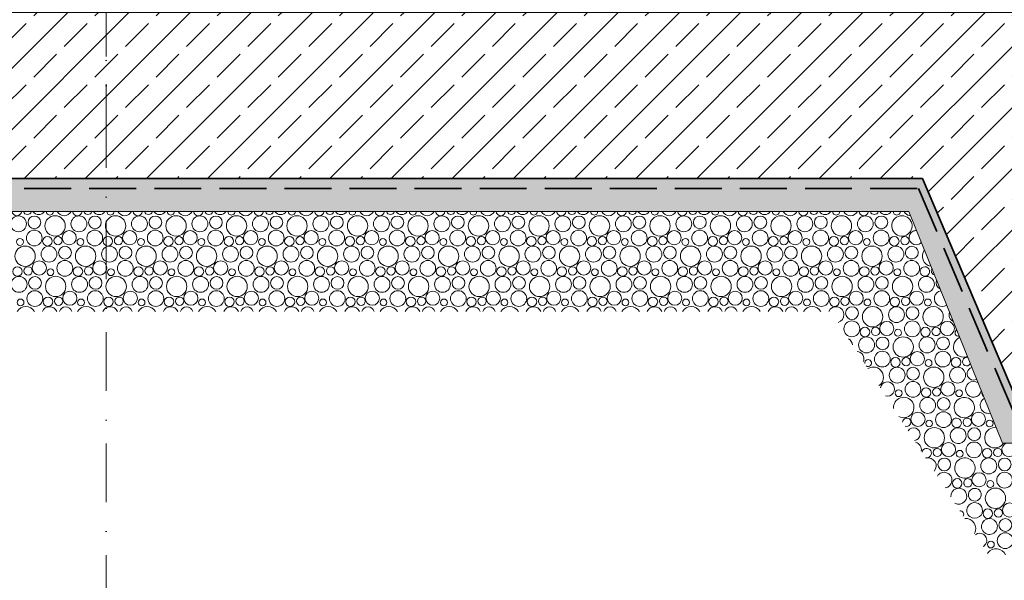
# Model space of a CAD drawing. Header units: millimetres. Extents: x -105953 to -79253, y 14617 to 35617.
# Tile 3 of 48: x -103227 to -100267, y 17285 to 18971. Entities that reach past the tile are written whole.
import ezdxf

# ---------------------------------------------------------------- set-up
doc = ezdxf.new("R2010")
doc.units = ezdxf.units.MM
doc.header["$MEASUREMENT"] = 0
doc.linetypes.add('Krawędzie ukryte', pattern=[195.611112, 141.111112, -54.5])
doc.linetypes.add('Kropki i Kreski', pattern=[335.138881, 176.388884, -88.194442, 0, -70.555556])
for name, color, linetype, lineweight in [('Nowe_Konstrukcja - Stropy_Nr_pióra__21', 7, 'Continuous', 20), ('Nowe_Konstrukcja - Stropy_Nr_pióra__3', 7, 'Continuous', 13), ('Nowe_Konstrukcja - Stropy_Nr_pióra__41', 7, 'Continuous', 13), ('Nowe_Konstrukcja - Stropy_Nr_pióra__7', 7, 'Continuous', 35), ('Nowe_Konstrukcja - Ściany zew_Nr_pióra__21', 7, 'Continuous', 20), ('Nowe_Konstrukcja - Ściany zew_Nr_pióra__7', 7, 'Continuous', 35), ('Nowe_Osie_Nr_pióra__4', 8, 'Continuous', 13)]:
    doc.layers.add(name, color=color, linetype=linetype, lineweight=lineweight)
doc.layers.add('Nowe_Konstrukcja - Stropy_Nr_pióra__62', color=7, linetype='Continuous', lineweight=18, true_color=0xaaaaaa)

# ---------------------------------------------------------------- blocks, each defined once
blk = doc.blocks.new('*X6')
at = {"layer": 'Nowe_Konstrukcja - Stropy_Nr_pióra__62', "color": 253, "linetype": 'Continuous', "lineweight": 18, "true_color": 0xaaaaaa}
for centre, radius in [((-103230.3, 18357.2), 23.9), ((-103182.3, 18361.6), 19.2), ((-103120.3, 18351), 30.6), ((-103048.5, 18357.2), 23.9), ((-103000.5, 18361.6), 19.2), ((-102938.4, 18351), 30.6), ((-102866.6, 18357.2), 23.9), ((-102818.6, 18361.6), 19.2), ((-102756.6, 18351), 30.6), ((-102684.8, 18357.2), 23.9), ((-102636.8, 18361.6), 19.2), ((-102574.7, 18351), 30.6), ((-102502.9, 18357.2), 23.9), ((-102454.9, 18361.6), 19.2), ((-102392.9, 18351), 30.6), ((-102321.1, 18357.2), 23.9), ((-102273.1, 18361.6), 19.2), ((-102211, 18351), 30.6), ((-102139.2, 18357.2), 23.9), ((-102091.2, 18361.6), 19.2), ((-102029.2, 18351), 30.6), ((-101957.4, 18357.2), 23.9), ((-101909.4, 18361.6), 19.2), ((-101847.3, 18351), 30.6), ((-101775.5, 18357.2), 23.9), ((-101727.5, 18361.6), 19.2), ((-101665.4, 18351), 30.6), ((-101593.7, 18357.2), 23.9), ((-101545.6, 18361.6), 19.2), ((-101483.6, 18351), 30.6), ((-101411.8, 18357.2), 23.9), ((-101363.8, 18361.6), 19.2), ((-101301.7, 18351), 30.6), ((-101230, 18357.2), 23.9), ((-101181.9, 18361.6), 19.2), ((-101119.9, 18351), 30.6), ((-101048.1, 18357.2), 23.9), ((-101000.1, 18361.6), 19.2), ((-100938, 18351), 30.6), ((-100866.2, 18357.2), 23.9), ((-100818.2, 18361.6), 19.2), ((-100756.2, 18351), 30.6), ((-100684.4, 18357.2), 23.9), ((-100636.4, 18361.6), 19.2), ((-103182.8, 18314.5), 23.7), ((-103077.7, 18315.6), 21.3), ((-103001, 18314.5), 23.7), ((-102895.9, 18315.6), 21.3), ((-102819.1, 18314.5), 23.7), ((-102714, 18315.6), 21.3), ((-102637.3, 18314.5), 23.7), ((-102532.2, 18315.6), 21.3), ((-102455.4, 18314.5), 23.7), ((-102350.3, 18315.6), 21.3), ((-102273.6, 18314.5), 23.7), ((-102168.5, 18315.6), 21.3), ((-102091.7, 18314.5), 23.7), ((-101986.6, 18315.6), 21.3), ((-101909.9, 18314.5), 23.7), ((-101804.7, 18315.6), 21.3), ((-101728, 18314.5), 23.7), ((-101622.9, 18315.6), 21.3), ((-101546.2, 18314.5), 23.7), ((-101441, 18315.6), 21.3), ((-101364.3, 18314.5), 23.7), ((-101259.2, 18315.6), 21.3), ((-101182.4, 18314.5), 23.7), ((-101077.3, 18315.6), 21.3), ((-101000.6, 18314.5), 23.7), ((-100895.5, 18315.6), 21.3), ((-100818.7, 18314.5), 23.7), ((-100713.6, 18315.6), 21.3), ((-100636.9, 18314.5), 23.7), ((-103225.9, 18302.8), 10.3), ((-103143.3, 18304.9), 14.3), ((-103111.4, 18306.7), 12.5), ((-103044, 18302.8), 10.3), ((-102961.5, 18304.9), 14.3), ((-102929.6, 18306.7), 12.5), ((-102862.2, 18302.8), 10.3), ((-102779.6, 18304.9), 14.3), ((-102747.7, 18306.7), 12.5), ((-102680.3, 18302.8), 10.3), ((-102597.8, 18304.9), 14.3), ((-102565.8, 18306.7), 12.5), ((-102498.5, 18302.8), 10.3), ((-102415.9, 18304.9), 14.3), ((-102384, 18306.7), 12.5), ((-102316.6, 18302.8), 10.3), ((-102234.1, 18304.9), 14.3), ((-102202.1, 18306.7), 12.5), ((-102134.8, 18302.8), 10.3), ((-102052.2, 18304.9), 14.3), ((-102020.3, 18306.7), 12.5), ((-101952.9, 18302.8), 10.3), ((-101870.3, 18304.9), 14.3), ((-101838.4, 18306.7), 12.5), ((-101771.1, 18302.8), 10.3), ((-101688.5, 18304.9), 14.3), ((-101656.6, 18306.7), 12.5), ((-101589.2, 18302.8), 10.3), ((-101506.6, 18304.9), 14.3), ((-101474.7, 18306.7), 12.5), ((-101407.4, 18302.8), 10.3), ((-101324.8, 18304.9), 14.3), ((-101292.9, 18306.7), 12.5), ((-101225.5, 18302.8), 10.3), ((-101142.9, 18304.9), 14.3), ((-101111, 18306.7), 12.5), ((-101043.6, 18302.8), 10.3), ((-100961.1, 18304.9), 14.3), ((-100929.2, 18306.7), 12.5), ((-100861.8, 18302.8), 10.3), ((-100779.2, 18304.9), 14.3), ((-100747.3, 18306.7), 12.5), ((-100679.9, 18302.8), 10.3), ((-100597.4, 18304.9), 14.3), ((-100565.5, 18306.7), 12.5), ((-103210.3, 18260), 30.6), ((-103138.5, 18266.2), 23.9), ((-103090.5, 18270.7), 19.2), ((-103028.4, 18260), 30.6), ((-102956.6, 18266.2), 23.9), ((-102908.6, 18270.7), 19.2), ((-102846.6, 18260), 30.6), ((-102774.8, 18266.2), 23.9), ((-102726.8, 18270.7), 19.2), ((-102664.7, 18260), 30.6), ((-102592.9, 18266.2), 23.9), ((-102544.9, 18270.7), 19.2), ((-102482.9, 18260), 30.6), ((-102411.1, 18266.2), 23.9), ((-102363.1, 18270.7), 19.2), ((-102301, 18260), 30.6), ((-102229.2, 18266.2), 23.9), ((-102181.2, 18270.7), 19.2), ((-102119.2, 18260), 30.6), ((-102047.4, 18266.2), 23.9), ((-101999.4, 18270.7), 19.2), ((-101937.3, 18260), 30.6), ((-101865.5, 18266.2), 23.9), ((-101817.5, 18270.7), 19.2), ((-101755.4, 18260), 30.6), ((-101683.7, 18266.2), 23.9), ((-101635.6, 18270.7), 19.2), ((-101573.6, 18260), 30.6), ((-101501.8, 18266.2), 23.9), ((-101453.8, 18270.7), 19.2), ((-101391.7, 18260), 30.6), ((-101320, 18266.2), 23.9), ((-101271.9, 18270.7), 19.2), ((-101209.9, 18260), 30.6), ((-101138.1, 18266.2), 23.9), ((-101090.1, 18270.7), 19.2), ((-101028, 18260), 30.6), ((-100956.2, 18266.2), 23.9), ((-100908.2, 18270.7), 19.2), ((-100846.2, 18260), 30.6), ((-100774.4, 18266.2), 23.9), ((-100726.4, 18270.7), 19.2), ((-100664.3, 18260), 30.6), ((-100592.5, 18266.2), 23.9), ((-103167.7, 18224.6), 21.3), ((-103091, 18223.5), 23.7), ((-102985.9, 18224.6), 21.3), ((-102909.1, 18223.5), 23.7), ((-102804, 18224.6), 21.3), ((-102727.3, 18223.5), 23.7), ((-102622.2, 18224.6), 21.3), ((-102545.4, 18223.5), 23.7), ((-102440.3, 18224.6), 21.3), ((-102363.6, 18223.5), 23.7), ((-102258.5, 18224.6), 21.3), ((-102181.7, 18223.5), 23.7), ((-102076.6, 18224.6), 21.3), ((-101999.9, 18223.5), 23.7), ((-101894.7, 18224.6), 21.3), ((-101818, 18223.5), 23.7), ((-101712.9, 18224.6), 21.3), ((-101636.2, 18223.5), 23.7), ((-101531, 18224.6), 21.3), ((-101454.3, 18223.5), 23.7), ((-101349.2, 18224.6), 21.3), ((-101272.4, 18223.5), 23.7), ((-101167.3, 18224.6), 21.3), ((-101090.6, 18223.5), 23.7), ((-100985.5, 18224.6), 21.3), ((-100908.7, 18223.5), 23.7), ((-100803.6, 18224.6), 21.3), ((-100726.9, 18223.5), 23.7), ((-100621.8, 18224.6), 21.3), ((-100545, 18223.5), 23.7), ((-103233.3, 18213.9), 14.3), ((-103201.4, 18215.7), 12.5), ((-103134, 18211.8), 10.3), ((-103051.5, 18213.9), 14.3), ((-103019.6, 18215.7), 12.5), ((-102952.2, 18211.8), 10.3), ((-102869.6, 18213.9), 14.3), ((-102837.7, 18215.7), 12.5), ((-102770.3, 18211.8), 10.3), ((-102687.8, 18213.9), 14.3), ((-102655.8, 18215.7), 12.5), ((-102588.5, 18211.8), 10.3), ((-102505.9, 18213.9), 14.3), ((-102474, 18215.7), 12.5), ((-102406.6, 18211.8), 10.3), ((-102324.1, 18213.9), 14.3), ((-102292.1, 18215.7), 12.5), ((-102224.8, 18211.8), 10.3), ((-102142.2, 18213.9), 14.3), ((-102110.3, 18215.7), 12.5), ((-102042.9, 18211.8), 10.3), ((-101960.3, 18213.9), 14.3), ((-101928.4, 18215.7), 12.5), ((-101861.1, 18211.8), 10.3), ((-101778.5, 18213.9), 14.3), ((-101746.6, 18215.7), 12.5), ((-101679.2, 18211.8), 10.3), ((-101596.6, 18213.9), 14.3), ((-101564.7, 18215.7), 12.5), ((-101497.4, 18211.8), 10.3), ((-101414.8, 18213.9), 14.3), ((-101382.9, 18215.7), 12.5), ((-101315.5, 18211.8), 10.3), ((-101232.9, 18213.9), 14.3), ((-101201, 18215.7), 12.5), ((-101133.6, 18211.8), 10.3), ((-101051.1, 18213.9), 14.3), ((-101019.2, 18215.7), 12.5), ((-100951.8, 18211.8), 10.3), ((-100869.2, 18213.9), 14.3), ((-100837.3, 18215.7), 12.5), ((-100769.9, 18211.8), 10.3), ((-100687.4, 18213.9), 14.3), ((-100655.5, 18215.7), 12.5), ((-100588.1, 18211.8), 10.3), ((-103228.5, 18175.2), 23.9), ((-103180.5, 18179.7), 19.2), ((-103118.4, 18169), 30.6), ((-103046.6, 18175.2), 23.9), ((-102998.6, 18179.7), 19.2), ((-102936.6, 18169), 30.6), ((-102864.8, 18175.2), 23.9), ((-102816.8, 18179.7), 19.2), ((-102754.7, 18169), 30.6), ((-102682.9, 18175.2), 23.9), ((-102634.9, 18179.7), 19.2), ((-102572.9, 18169), 30.6), ((-102501.1, 18175.2), 23.9), ((-102453.1, 18179.7), 19.2), ((-102391, 18169), 30.6), ((-102319.2, 18175.2), 23.9), ((-102271.2, 18179.7), 19.2), ((-102209.2, 18169), 30.6), ((-102137.4, 18175.2), 23.9), ((-102089.4, 18179.7), 19.2), ((-102027.3, 18169), 30.6), ((-101955.5, 18175.2), 23.9), ((-101907.5, 18179.7), 19.2), ((-101845.4, 18169), 30.6), ((-101773.7, 18175.2), 23.9), ((-101725.6, 18179.7), 19.2), ((-101663.6, 18169), 30.6), ((-101591.8, 18175.2), 23.9), ((-101543.8, 18179.7), 19.2), ((-101481.7, 18169), 30.6), ((-101410, 18175.2), 23.9), ((-101361.9, 18179.7), 19.2), ((-101299.9, 18169), 30.6), ((-101228.1, 18175.2), 23.9), ((-101180.1, 18179.7), 19.2), ((-101118, 18169), 30.6), ((-101046.2, 18175.2), 23.9), ((-100998.2, 18179.7), 19.2), ((-100936.2, 18169), 30.6), ((-100864.4, 18175.2), 23.9), ((-100816.4, 18179.7), 19.2), ((-100754.3, 18169), 30.6), ((-100682.5, 18175.2), 23.9), ((-100634.5, 18179.7), 19.2), ((-100572.5, 18169), 30.6), ((-103181, 18132.5), 23.7), ((-103075.9, 18133.6), 21.3), ((-102999.1, 18132.5), 23.7), ((-102894, 18133.6), 21.3), ((-102817.3, 18132.5), 23.7), ((-102712.2, 18133.6), 21.3), ((-102635.4, 18132.5), 23.7), ((-102530.3, 18133.6), 21.3), ((-102453.6, 18132.5), 23.7), ((-102348.5, 18133.6), 21.3), ((-102271.7, 18132.5), 23.7), ((-102166.6, 18133.6), 21.3), ((-102089.9, 18132.5), 23.7), ((-101984.7, 18133.6), 21.3), ((-101908, 18132.5), 23.7), ((-101802.9, 18133.6), 21.3), ((-101726.2, 18132.5), 23.7), ((-101621, 18133.6), 21.3), ((-101544.3, 18132.5), 23.7), ((-101439.2, 18133.6), 21.3), ((-101362.4, 18132.5), 23.7), ((-101257.3, 18133.6), 21.3), ((-101180.6, 18132.5), 23.7), ((-101075.5, 18133.6), 21.3), ((-100998.7, 18132.5), 23.7), ((-100893.6, 18133.6), 21.3), ((-100816.9, 18132.5), 23.7), ((-100711.8, 18133.6), 21.3), ((-100635, 18132.5), 23.7), ((-100529.9, 18133.6), 21.3), ((-103224, 18120.8), 10.3), ((-103141.5, 18122.9), 14.3), ((-103109.6, 18124.7), 12.5), ((-103042.2, 18120.8), 10.3), ((-102959.6, 18122.9), 14.3), ((-102927.7, 18124.7), 12.5), ((-102860.3, 18120.8), 10.3), ((-102777.8, 18122.9), 14.3), ((-102745.8, 18124.7), 12.5), ((-102678.5, 18120.8), 10.3), ((-102595.9, 18122.9), 14.3), ((-102564, 18124.7), 12.5), ((-102496.6, 18120.8), 10.3), ((-102414.1, 18122.9), 14.3), ((-102382.1, 18124.7), 12.5), ((-102314.8, 18120.8), 10.3), ((-102232.2, 18122.9), 14.3), ((-102200.3, 18124.7), 12.5), ((-102132.9, 18120.8), 10.3), ((-102050.3, 18122.9), 14.3), ((-102018.4, 18124.7), 12.5), ((-101951.1, 18120.8), 10.3), ((-101868.5, 18122.9), 14.3), ((-101836.6, 18124.7), 12.5), ((-101769.2, 18120.8), 10.3), ((-101686.6, 18122.9), 14.3), ((-101654.7, 18124.7), 12.5), ((-101587.4, 18120.8), 10.3), ((-101504.8, 18122.9), 14.3), ((-101472.9, 18124.7), 12.5), ((-101405.5, 18120.8), 10.3), ((-101322.9, 18122.9), 14.3), ((-101291, 18124.7), 12.5), ((-101223.6, 18120.8), 10.3), ((-101141.1, 18122.9), 14.3), ((-101109.2, 18124.7), 12.5), ((-101041.8, 18120.8), 10.3), ((-100959.2, 18122.9), 14.3), ((-100927.3, 18124.7), 12.5), ((-100859.9, 18120.8), 10.3), ((-100777.4, 18122.9), 14.3), ((-100745.5, 18124.7), 12.5), ((-100678.1, 18120.8), 10.3), ((-100595.5, 18122.9), 14.3), ((-100563.6, 18124.7), 12.5), ((-100724.5, 18088.7), 19.2), ((-100662.5, 18078), 30.6), ((-100590.7, 18084.2), 23.9), ((-100542.7, 18088.7), 19.2), ((-100725, 18041.5), 23.7), ((-100619.9, 18042.6), 21.3), ((-100543.2, 18041.5), 23.7), ((-100685.5, 18031.9), 14.3), ((-100653.6, 18033.7), 12.5), ((-100586.2, 18029.8), 10.3), ((-100503.7, 18031.9), 14.3), ((-100680.7, 17993.2), 23.9), ((-100632.7, 17997.7), 19.2), ((-100570.6, 17987), 30.6), ((-100498.8, 17993.2), 23.9), ((-100633.2, 17950.5), 23.7), ((-100528.1, 17951.6), 21.3), ((-100593.7, 17940.9), 14.3), ((-100561.7, 17942.7), 12.5), ((-100494.4, 17938.8), 10.3), ((-100588.8, 17902.2), 23.9), ((-100540.8, 17906.7), 19.2), ((-100478.8, 17896), 30.6), ((-100541.3, 17859.5), 23.7), ((-100584.4, 17847.9), 10.3), ((-100501.8, 17849.9), 14.3), ((-100469.9, 17851.7), 12.5), ((-100497, 17811.3), 23.9), ((-100449, 17815.7), 19.2), ((-100526.2, 17769.6), 21.3), ((-100449.5, 17768.5), 23.7), ((-100492.5, 17756.9), 10.3), ((-100476.9, 17714), 30.6), ((-100468, 17669.7), 12.5), ((-100434.4, 17678.6), 21.3), ((-100400.7, 17665.9), 10.3), ((-100447.1, 17633.7), 19.2), ((-100408.1, 17576.9), 14.3)]:
    blk.add_circle(centre, radius, dxfattribs=at)
for centre, radius, start, end in [((-103235.2, 18395.9), 14.3, 187.9074, 352.0926), ((-103203.3, 18397.7), 12.5, 197.3542, 342.6458), ((-103169.6, 18406.5), 21.3, 216.3295, 323.6705), ((-103135.9, 18393.8), 10.3, 179.4113, 0.5887), ((-103092.8, 18405.5), 23.7, 209.1457, 330.8543), ((-103053.3, 18395.9), 14.3, 187.9074, 352.0926), ((-103021.4, 18397.7), 12.5, 197.3542, 342.6458), ((-102987.7, 18406.5), 21.3, 216.3295, 323.6705), ((-102954, 18393.8), 10.3, 179.4113, 0.5887), ((-102911, 18405.5), 23.7, 209.1457, 330.8543), ((-102871.5, 18395.9), 14.3, 187.9074, 352.0926), ((-102839.6, 18397.7), 12.5, 197.3542, 342.6458), ((-102805.9, 18406.5), 21.3, 216.3295, 323.6705), ((-102772.2, 18393.8), 10.3, 179.4113, 0.5887), ((-102729.1, 18405.5), 23.7, 209.1457, 330.8543), ((-102689.6, 18395.9), 14.3, 187.9074, 352.0926), ((-102657.7, 18397.7), 12.5, 197.3542, 342.6458), ((-102624, 18406.5), 21.3, 216.3295, 323.6705), ((-102590.3, 18393.8), 10.3, 179.4113, 0.5887), ((-102547.3, 18405.5), 23.7, 209.1457, 330.8543), ((-102507.8, 18395.9), 14.3, 187.9074, 352.0926), ((-102475.8, 18397.7), 12.5, 197.3542, 342.6458), ((-102442.2, 18406.5), 21.3, 216.3295, 323.6705), ((-102408.5, 18393.8), 10.3, 179.4113, 0.5887), ((-102365.4, 18405.5), 23.7, 209.1457, 330.8543), ((-102325.9, 18395.9), 14.3, 187.9074, 352.0926), ((-102294, 18397.7), 12.5, 197.3542, 342.6458), ((-102260.3, 18406.5), 21.3, 216.3295, 323.6705), ((-102226.6, 18393.8), 10.3, 179.4113, 0.5887), ((-102183.6, 18405.5), 23.7, 209.1457, 330.8543), ((-102144.1, 18395.9), 14.3, 187.9074, 352.0926), ((-102112.1, 18397.7), 12.5, 197.3542, 342.6458), ((-102078.5, 18406.5), 21.3, 216.3295, 323.6705), ((-102044.8, 18393.8), 10.3, 179.4113, 0.5887), ((-102001.7, 18405.5), 23.7, 209.1457, 330.8543), ((-101962.2, 18395.9), 14.3, 187.9074, 352.0926), ((-101930.3, 18397.7), 12.5, 197.3542, 342.6458), ((-101896.6, 18406.5), 21.3, 216.3295, 323.6705), ((-101862.9, 18393.8), 10.3, 179.4113, 0.5887), ((-101819.9, 18405.5), 23.7, 209.1457, 330.8543), ((-101780.3, 18395.9), 14.3, 187.9074, 352.0926), ((-101748.4, 18397.7), 12.5, 197.3542, 342.6458), ((-101714.7, 18406.5), 21.3, 216.3295, 323.6705), ((-101681.1, 18393.8), 10.3, 179.4113, 0.5887), ((-101638, 18405.5), 23.7, 209.1457, 330.8543), ((-101598.5, 18395.9), 14.3, 187.9074, 352.0926), ((-101566.6, 18397.7), 12.5, 197.3542, 342.6458), ((-101532.9, 18406.5), 21.3, 216.3295, 323.6705), ((-101499.2, 18393.8), 10.3, 179.4113, 0.5887), ((-101456.2, 18405.5), 23.7, 209.1457, 330.8543), ((-101416.6, 18395.9), 14.3, 187.9074, 352.0926), ((-101384.7, 18397.7), 12.5, 197.3542, 342.6458), ((-101351, 18406.5), 21.3, 216.3295, 323.6705), ((-101317.4, 18393.8), 10.3, 179.4113, 0.5887), ((-101274.3, 18405.5), 23.7, 209.1457, 330.8543), ((-101234.8, 18395.9), 14.3, 187.9074, 352.0926), ((-101202.9, 18397.7), 12.5, 197.3542, 342.6458), ((-101169.2, 18406.5), 21.3, 216.3295, 323.6705), ((-101135.5, 18393.8), 10.3, 179.4113, 0.5887), ((-101092.4, 18405.5), 23.7, 209.1457, 330.8543), ((-101052.9, 18395.9), 14.3, 187.9074, 352.0926), ((-101021, 18397.7), 12.5, 197.3542, 342.6458), ((-100987.3, 18406.5), 21.3, 216.3295, 323.6705), ((-100953.6, 18393.8), 10.3, 179.4113, 0.5887), ((-100910.6, 18405.5), 23.7, 209.1457, 330.8543), ((-100871.1, 18395.9), 14.3, 187.9074, 352.0926), ((-100839.2, 18397.7), 12.5, 197.3542, 342.6458), ((-100805.5, 18406.5), 21.3, 216.3295, 323.6705), ((-100771.8, 18393.8), 10.3, 179.4113, 0.5887), ((-100728.7, 18405.5), 23.7, 209.1457, 330.8543), ((-100689.2, 18395.9), 14.3, 187.9074, 352.0926), ((-100657.3, 18397.7), 12.5, 197.3542, 342.6458), ((-100623.6, 18406.5), 21.3, 216.3295, 323.6705), ((-100589.9, 18393.8), 10.3, 179.4113, 0.5887), ((-100546.9, 18405.5), 23.7, 209.1457, 259.1981), ((-100574.3, 18351), 30.6, 28.7544, 357.3841), ((-100531.8, 18315.6), 21.3, 113.8077, 272.3309), ((-100544.5, 18270.7), 19.2, 27.0347, 359.1039), ((-100505.5, 18213.9), 14.3, 130.3639, 255.7747), ((-100500.7, 18175.2), 23.9, 109.1241, 277.0145), ((-100496.2, 18120.8), 10.3, 71.2883, 314.8503), ((-103208.4, 18078), 30.6, 31.361, 148.639), ((-103136.6, 18084.2), 23.9, 23.9942, 156.0058), ((-103088.6, 18088.7), 19.2, 16.0138, 163.9862), ((-103026.6, 18078), 30.6, 31.361, 148.639), ((-102954.8, 18084.2), 23.9, 23.9942, 156.0058), ((-102906.8, 18088.7), 19.2, 16.0138, 163.9862), ((-102844.7, 18078), 30.6, 31.361, 148.639), ((-102772.9, 18084.2), 23.9, 23.9942, 156.0058), ((-102724.9, 18088.7), 19.2, 16.0138, 163.9862), ((-102662.9, 18078), 30.6, 31.361, 148.639), ((-102591.1, 18084.2), 23.9, 23.9942, 156.0058), ((-102543.1, 18088.7), 19.2, 16.0138, 163.9862), ((-102481, 18078), 30.6, 31.361, 148.639), ((-102409.2, 18084.2), 23.9, 23.9942, 156.0058), ((-102361.2, 18088.7), 19.2, 16.0138, 163.9862), ((-102299.2, 18078), 30.6, 31.361, 148.639), ((-102227.4, 18084.2), 23.9, 23.9942, 156.0058), ((-102179.4, 18088.7), 19.2, 16.0138, 163.9862), ((-102117.3, 18078), 30.6, 31.361, 148.639), ((-102045.5, 18084.2), 23.9, 23.9942, 156.0058), ((-101997.5, 18088.7), 19.2, 16.0138, 163.9862), ((-101935.4, 18078), 30.6, 31.361, 148.639), ((-101863.7, 18084.2), 23.9, 23.9942, 156.0058), ((-101815.6, 18088.7), 19.2, 16.0138, 163.9862), ((-101753.6, 18078), 30.6, 31.361, 148.639), ((-101681.8, 18084.2), 23.9, 23.9942, 156.0058), ((-101633.8, 18088.7), 19.2, 16.0138, 163.9862), ((-101571.7, 18078), 30.6, 31.361, 148.639), ((-101500, 18084.2), 23.9, 23.9942, 156.0058), ((-101451.9, 18088.7), 19.2, 16.0138, 163.9862), ((-101389.9, 18078), 30.6, 31.361, 148.639), ((-101318.1, 18084.2), 23.9, 23.9942, 156.0058), ((-101270.1, 18088.7), 19.2, 16.0138, 163.9862), ((-101208, 18078), 30.6, 31.361, 148.639), ((-101136.2, 18084.2), 23.9, 23.9942, 156.0058), ((-101088.2, 18088.7), 19.2, 16.0138, 163.9862), ((-101026.2, 18078), 30.6, 31.361, 148.639), ((-100954.4, 18084.2), 23.9, 23.9942, 156.0058), ((-100906.4, 18088.7), 19.2, 16.0138, 163.9862), ((-100844.3, 18078), 30.6, 31.361, 148.639), ((-100772.5, 18084.2), 23.9, 284.684, 156.0058), ((-100480.6, 18078), 30.6, 103.2222, 282.9164), ((-100471.7, 18033.7), 12.5, 97.0892, 289.0494), ((-100752.5, 17987), 30.6, 11.3989, 54.3646), ((-100450.8, 17997.7), 19.2, 137.842, 248.2966), ((-100709.9, 17951.6), 21.3, 337.206, 88.5575), ((-100451.3, 17950.5), 23.7, 102.5171, 283.6215), ((-100676.2, 17938.8), 10.3, 237.5824, 188.1811), ((-100660.6, 17896), 30.6, 304.2773, 121.4862), ((-100618.1, 17860.6), 21.3, 255.1754, 170.5881), ((-100436.2, 17860.6), 21.3, 87.1479, 298.9907), ((-100568.8, 17805), 30.6, 241.0193, 184.7442), ((-100386.9, 17805), 30.6, 178.5581, 207.5805), ((-100559.9, 17760.7), 12.5, 247.0747, 178.6888), ((-100410, 17758.9), 14.3, 89.945, 296.1936), ((-100539, 17724.7), 19.2, 276.9496, 148.8139), ((-100405.1, 17720.3), 23.9, 85.2875, 300.8511), ((-100539.5, 17677.5), 23.7, 351.1639, 74.5996), ((-100500, 17667.9), 14.3, 256.5419, 169.2216), ((-100495.1, 17629.3), 23.9, 318.9371, 106.8264), ((-100385.1, 17623), 30.6, 84.5548, 301.5838), ((-100447.6, 17586.5), 23.7, 277.6641, 148.0994), ((-100376.2, 17578.7), 12.5, 40.7043, 345.4343), ((-100403.3, 17538.3), 23.9, 240.4864, 185.2771), ((-100355.3, 17542.7), 19.2, 106.468, 279.6706), ((-100398.8, 17483.9), 10.3, 329.6362, 96.1273), ((-100355.8, 17495.5), 23.7, 77.9845, 308.154), ((-100383.2, 17441), 30.6, 331.7818, 93.9816), ((-100311.4, 17447.3), 23.9, 172.0363, 214.1023), ((-100340.6, 17405.6), 21.3, 55.7653, 127.4421), ((-100340.6, 17405.6), 21.3, 298.3214, 330.3733), ((-100291.3, 17350), 30.6, 143.4517, 147.8989)]:
    blk.add_arc(centre, radius, start, end, dxfattribs=at)
blk = doc.blocks.new('Wypełnienie_3_1', base_point=(0, 0))
at = {"layer": 'Nowe_Konstrukcja - Stropy_Nr_pióra__62', "color": 253, "linetype": 'Continuous', "lineweight": 18, "true_color": 0xaaaaaa}
blk.add_blockref('*X6', (0, 0), dxfattribs=at)
blk = doc.blocks.new('*X12')
at = {"layer": 'Nowe_Konstrukcja - Stropy_Nr_pióra__62', "color": 253, "linetype": 'Continuous', "lineweight": 18, "true_color": 0xaaaaaa}
for centre, radius in [((-100438.1, 18042.6), 21.3), ((-100411.8, 17940.9), 14.3), ((-100407, 17902.2), 23.9), ((-100402.5, 17847.9), 10.3), ((-100344.4, 17769.6), 21.3), ((-100378, 17760.7), 12.5), ((-100310.7, 17756.9), 10.3), ((-100357.1, 17724.7), 19.2), ((-100357.6, 17677.5), 23.7), ((-100318.1, 17667.9), 14.3), ((-100286.2, 17669.7), 12.5), ((-100313.3, 17629.3), 23.9), ((-100265.3, 17633.7), 19.2), ((-100342.5, 17587.6), 21.3), ((-100308.8, 17574.9), 10.3), ((-100265.8, 17586.5), 23.7), ((-100293.2, 17532), 30.6), ((-100316.2, 17485.9), 14.3), ((-100284.3, 17487.7), 12.5), ((-100250.6, 17496.6), 21.3), ((-100263.4, 17451.7), 19.2), ((-100263.9, 17404.5), 23.7), ((-100307, 17392.9), 10.3)]:
    blk.add_circle(centre, radius, dxfattribs=at)
for centre, radius, start, end in [((-100546.9, 18405.5), 23.7, 259.198, 264.4454), ((-100574.3, 18351), 30.6, 357.3839, 28.7546), ((-100531.8, 18315.6), 21.3, 87.7316, 113.8078), ((-100531.8, 18315.6), 21.3, 272.3308, 316.3138), ((-100544.5, 18270.7), 19.2, 359.1036, 27.035), ((-100482.5, 18260), 30.6, 143.8204, 260.225), ((-100505.5, 18213.9), 14.3, 255.7746, 130.364), ((-100473.6, 18215.7), 12.5, 150.0588, 253.9866), ((-100500.7, 18175.2), 23.9, 277.0145, 109.1241), ((-100452.7, 18179.7), 19.2, 157.271, 246.7744), ((-100453.2, 18132.5), 23.7, 100.9453, 303.1001), ((-100496.2, 18120.8), 10.3, 314.8502, 71.2884), ((-100480.6, 18078), 30.6, 282.9164, 103.2222), ((-100408.8, 18084.2), 23.9, 162.8131, 241.2323), ((-100471.7, 18033.7), 12.5, 289.0493, 97.0893), ((-100404.4, 18029.8), 10.3, 124.3927, 279.6527), ((-100450.8, 17997.7), 19.2, 248.2965, 137.8421), ((-100388.8, 17987), 30.6, 113.2051, 290.8403), ((-100451.3, 17950.5), 23.7, 283.6215, 102.5171), ((-100379.9, 17942.7), 12.5, 73.7179, 330.3275), ((-100359, 17906.7), 19.2, 106.4082, 297.6373), ((-100436.2, 17860.6), 21.3, 298.9907, 87.1479), ((-100359.5, 17859.5), 23.7, 54.1127, 349.9328), ((-100320, 17849.9), 14.3, 177.5398, 226.5056), ((-100386.9, 17805), 30.6, 207.5804, 178.5582), ((-100315.1, 17811.3), 23.9, 119.2156, 284.8298), ((-100410, 17758.9), 14.3, 296.1935, 89.945), ((-100405.1, 17720.3), 23.9, 300.8511, 85.2875), ((-100295.1, 17714), 30.6, 82.9676, 328.3083), ((-100252.5, 17678.6), 21.3, 114.3668, 65.6332), ((-100385.1, 17623), 30.6, 301.5837, 84.5548), ((-100376.2, 17578.7), 12.5, 345.4343, 40.7043), ((-100355.3, 17542.7), 19.2, 279.6706, 106.468), ((-100355.8, 17495.5), 23.7, 308.154, 77.9846), ((-100311.4, 17447.3), 23.9, 214.1022, 172.0363), ((-100340.6, 17405.6), 21.3, 330.3733, 55.7653), ((-100291.3, 17350), 30.6, 22.9486, 143.4517)]:
    blk.add_arc(centre, radius, start, end, dxfattribs=at)
blk = doc.blocks.new('Wypełnienie_6_1', base_point=(0, 0))
at = {"layer": 'Nowe_Konstrukcja - Stropy_Nr_pióra__62', "color": 253, "linetype": 'Continuous', "lineweight": 18, "true_color": 0xaaaaaa}
blk.add_blockref('*X12', (0, 0), dxfattribs=at)

msp = doc.modelspace()

# ---------------------------------------------------------------- hatches: boundary and pattern name
at = {"layer": 'Nowe_Konstrukcja - Stropy_Nr_pióra__3', "linetype": 'Continuous', "lineweight": 13}
h = msp.add_hatch(dxfattribs=at)
h.set_pattern_fill('Beton_zbrojony_0001', style=0, pattern_type=2)
h.set_pattern_definition([(45, (0, 0), (-91.92388, 91.92388), []), (45, (-45.96, 45.96), (-91.92388, 91.92388), [97.5, -32.5])])
h.paths.add_polyline_path([(-103786.6, 18993.9), (-103786.6, 18493.9), (-100512.6, 18493.9), (-100216.5, 17797.9), (-97642, 17797.9), (-97322.6, 18493.9), (-95385.2, 18493.9), (-93366.6, 18493.9), (-92006.6, 18493.9), (-91866.6, 18493.9), (-91546.6, 18493.9), (-91546.6, 18993.9), (-91596.6, 18993.9), (-91746.6, 18993.9), (-91866.6, 18993.9), (-91986.6, 18993.9), (-91986.6, 19021.9), (-91989.5, 19021.9), (-91989.5, 18995.9), (-92006.6, 18995.9), (-92006.6, 18993.9), (-93366.6, 18993.9), (-95385.2, 18993.9), (-97746.5, 18993.9), (-97746.6, 18993.9), (-97986.6, 18993.9), (-97986.6, 18497.9), (-97986.6, 18493.9), (-97986.6, 18297.9), (-99846.6, 18297.9), (-99846.6, 18493.9), (-99846.6, 18993.9)])
h = msp.add_hatch(dxfattribs=at)
h.set_pattern_fill('Beton_wylewany_0001', style=0, pattern_type=2)
h.set_pattern_definition([(0, (0, 0), (0, 311.7692), [30, -150]), (0, (90, 155.9), (0, 311.7692), [30, -150]), (60, (0, 0), (-270, 155.8846), [30, -150]), (60, (180, 0), (-270, 155.8846), [30, -150]), (120, (30, 0), (270, 155.8846), [30, -150]), (120, (210, 0), (270, 155.8846), [30, -150]), (0, (0, 30), (0, 60.000002), [0, -60.000002, 0, -90.000004]), (45, (30, 30), (-42.42641, 42.42641), [0, -45.000002, 0, -75.000003])])
h.paths.add_polyline_path([(-103886.6, 18393.9), (-100554, 18393.9), (-100272.5, 17697.9), (-97687.8, 17697.9), (-97642, 17797.9), (-98466.6, 17797.9), (-100216.5, 17797.9), (-100512.6, 18493.9), (-103786.6, 18493.9)])

# ---------------------------------------------------------------- linework, layer by layer
at = {"layer": 'Nowe_Konstrukcja - Stropy_Nr_pióra__21', "color": 7, "linetype": 'Continuous', "lineweight": 20}
msp.add_line((-100512.6, 18493.9), (-102826.6, 18493.9), dxfattribs=at)
at = {"layer": 'Nowe_Konstrukcja - Stropy_Nr_pióra__41', "color": 7, "linetype": 'Continuous', "lineweight": 13}
msp.add_line((-100554, 18393.9), (-102826.6, 18393.9), dxfattribs=at)
at = {"layer": 'Nowe_Konstrukcja - Stropy_Nr_pióra__41', "color": 7, "linetype": 'Continuous', "lineweight": 13, "flags": 128}
msp.add_lwpolyline([(-103886.6, 18393.9), (-100554, 18393.9), (-100272.5, 17697.9), (-97687.8, 17697.9), (-97642, 17797.9), (-98466.6, 17797.9), (-100216.5, 17797.9), (-100512.6, 18493.9), (-103786.6, 18493.9)], close=True, dxfattribs=at)
at = {"layer": 'Nowe_Konstrukcja - Stropy_Nr_pióra__7', "color": 7, "linetype": 'Continuous', "lineweight": 35, "flags": 128}
msp.add_lwpolyline([(-97986.6, 18297.9), (-99846.6, 18297.9), (-99846.6, 18493.9), (-99846.6, 18993.9), (-103786.6, 18993.9), (-103786.6, 18493.9), (-100512.6, 18493.9), (-100216.5, 17797.9), (-97642, 17797.9)], dxfattribs=at)
at = {"layer": 'Nowe_Konstrukcja - Ściany zew_Nr_pióra__21', "color": 7, "linetype": 'Continuous', "lineweight": 20, "flags": 128}
msp.add_lwpolyline([(-103786.6, 18493.9), (-103886.6, 18393.9), (-100554, 18393.9)], dxfattribs=at)
at = {"layer": 'Nowe_Konstrukcja - Ściany zew_Nr_pióra__7', "color": 7, "linetype": 'Krawędzie ukryte', "lineweight": 35, "flags": 128}
for points in [[(-100528.9, 18463.4), (-103811.9, 18463.4), (-103811.9, 18907.6), (-103811.9, 19019.3), (-103518.8, 19019.3), (-103236.6, 19019.3)], [(-100524.8, 18463.8), (-100230.5, 17770.5), (-97631.9, 17778.9), (-97309.2, 18470.9), (-91519.8, 18470.9), (-91519.8, 19022), (-96006.6, 19021.8)]]:
    msp.add_lwpolyline(points, dxfattribs=at)
at = {"layer": 'Nowe_Osie_Nr_pióra__4', "color": 8, "linetype": 'Kropki i Kreski', "lineweight": 13}
for p, q in [((-102966.6, 34123), (-102966.6, 15971.2)), ((-102966.6, 19447.9), (-102966.6, 18447.9))]:
    msp.add_line(p, q, dxfattribs=at)

# ---------------------------------------------------------------- block references
at = {"layer": 'Nowe_Konstrukcja - Stropy_Nr_pióra__62', "color": 253, "linetype": 'Continuous', "lineweight": 18, "true_color": 0xaaaaaa}
for name in ['Wypełnienie_3_1', 'Wypełnienie_6_1']:
    msp.add_blockref(name, (0, 0), dxfattribs=at)

doc.saveas('drawing.dxf')
